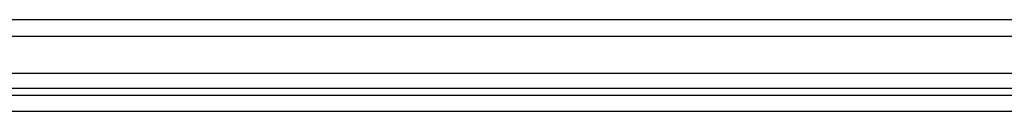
# Model space of a CAD drawing. Header units: millimetres. Extents: x -40 to 419, y 0 to 295.
# Tile 12 of 73: x 60.01 to 70.81, y 125.5 to 126.5. Entities that reach past the tile are written whole.
import ezdxf

# ---------------------------------------------------------------- set-up
doc = ezdxf.new("R2010")
doc.units = ezdxf.units.MM
doc.layers.add('BW4_CTMPLUS_RL', color=7, linetype='Continuous')
doc.layers.add('Standard', color=7, linetype='Continuous')

# ---------------------------------------------------------------- blocks, each defined once
blk = doc.blocks.new('SE2')
at = {"layer": 'BW4_CTMPLUS_RL', "color": 7, "linetype": 'Continuous'}
for p, q in [((150.545, 126.504), (53.285, 126.504)), ((53.285, 126.324), (150.545, 126.324)), ((150.725, 125.916), (53.105, 125.916)), ((53.105, 125.754), (150.725, 125.754)), ((51.002, 125.679), (138.968, 125.679)), ((53.075, 125.502), (136.895, 125.502))]:
    blk.add_line(p, q, dxfattribs=at)

msp = doc.modelspace()

# ---------------------------------------------------------------- block references
at = {"layer": 'Standard'}
msp.add_blockref('SE2', (0, 0), dxfattribs=at)

doc.saveas('drawing.dxf')
